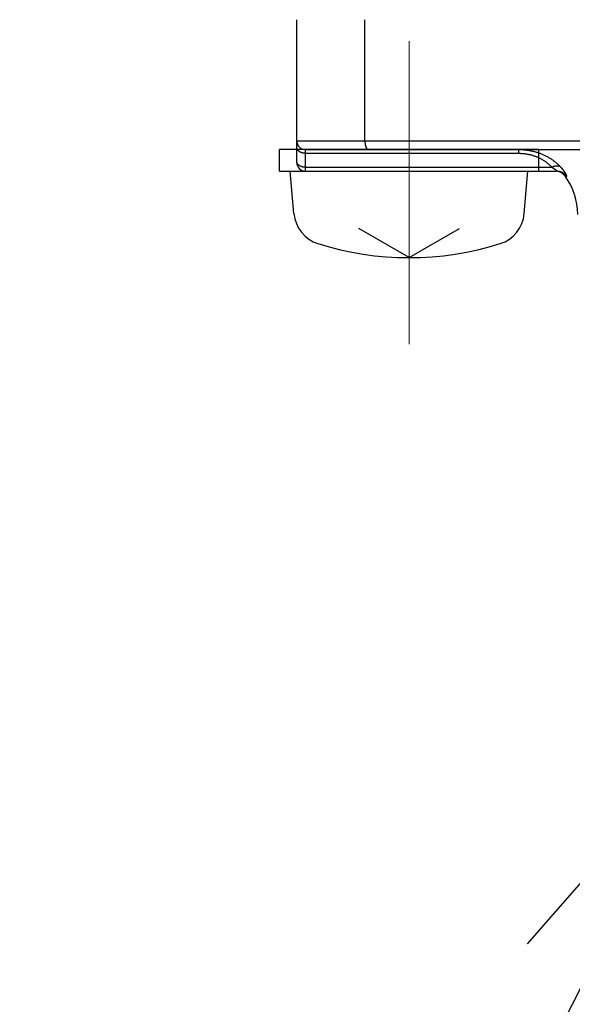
# Model space of a CAD drawing. Header units: millimetres. Extents: x 0 to 1300, y 0 to 891.
# Tile 108 of 141: x 309 to 321, y 535 to 558. Entities that reach past the tile are written whole.
import ezdxf

# ---------------------------------------------------------------- set-up
doc = ezdxf.new("R2010")
doc.units = ezdxf.units.MM
doc.header["$LTSCALE"] = 0.545669
doc.linetypes.add('CENTER', pattern=[50.8, 31.75, -6.35, 6.35, -6.35])
doc.layers.add('NoLayerName_001', color=7, linetype='Continuous')
doc.styles.get("Standard").update_dxf_attribs({"font": 'txt', "bigfont": 'extfont2'})
doc.dimstyles.get("Standard").update_dxf_attribs({"dimtxt": 2.5, "dimasz": 2.5, "dimexe": 1, "dimexo": 1, "dimtad": 1, "dimdec": 3, "dimzin": 0, "dimdsep": 46, "dimtxsty": 'Standard', "dimcen": 2.5, "dimadec": 3, "dimazin": 0, "dimtfac": 0.75, "dimtdec": 3, "dimtmove": 0, "dimatfit": 3, "dimfxl": 1, "dimarcsym": 0})

msp = doc.modelspace()

# ---------------------------------------------------------------- linework, layer by layer
at = {"layer": 'NoLayerName_001', "color": 60, "linetype": 'Continuous', "lineweight": 25}
for p, q in [((315, 554.7), (315, 558)), ((316.5770883, 555.2), (316.5770883, 558)), ((315, 555.2), (340, 555.2)), ((320.6, 555), (314.6, 555)), ((315.2, 554.5), (315.2, 555)), ((315.2, 555), (340.4, 555)), ((315.2, 554.91213203), (320.12698174, 554.91213203)), ((320.12698174, 555), (320.12698174, 554.91213203)), ((320.6, 554.5), (320.6, 555)), ((315.2, 554.58786797), (320.90332831, 554.58786797)), ((315.2, 554.5), (321.00494778, 554.5)), ((321.21834929, 554.375), (321.24729766, 554.375))]:
    msp.add_line(p, q, dxfattribs=at)
at = {"layer": 'NoLayerName_001', "color": 4, "linetype": 'CENTER', "lineweight": 13}
msp.add_line((317.6, 557.5), (317.6, 550.5), dxfattribs=at)
at = {"layer": 'NoLayerName_001', "color": 7, "linetype": 'Continuous', "lineweight": 25}
for p, q in [((314.6, 554.5), (314.6, 555)), ((314.6, 554.5), (320.6, 554.5)), ((314.93590492, 553.51810231), (314.85, 554.5)), ((320.26409508, 553.51810231), (320.35, 554.5)), ((317.6, 552.5), (316.43709891, 553.17140125)), ((317.6, 552.5), (318.76290109, 553.17140125))]:
    msp.add_line(p, q, dxfattribs=at)
at = {"layer": 'NoLayerName_001', "color": 60, "linetype": 'Continuous', "lineweight": 25}
for centre, radius, start, end in [((315.2, 555.2), 0.2, 180, 270), ((315.2, 554.7), 0.2, 180, 270), ((321.00458509, 554.20186254), 0.29813751, 35.501919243, 89.968166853), ((320.97467943, 554.2), 0.3, 35.685334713, 77.930074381), ((320, 553.5), 1.5, 0, 35.685334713)]:
    msp.add_arc(centre, radius, start, end, dxfattribs=at)
at = {"layer": 'NoLayerName_001', "color": 7, "linetype": 'Continuous', "lineweight": 25}
for centre, radius, start, end in [((315.73286068, 553.5878269), 0.8, 185, 252.473221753), ((319.46713932, 553.5878269), 0.8, 287.526778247, 355), ((317.6, 559.5), 7, 252.473221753, 287.526778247)]:
    msp.add_arc(centre, radius, start, end, dxfattribs=at)
at = {"layer": 'NoLayerName_001', "color": 60, "linetype": 'Continuous', "lineweight": 25}
for points, knots in [([(315.2, 554.91213203), (315.19743791, 554.91216682), (315.19230994, 554.91218541), (315.18462105, 554.91251971), (315.17693683, 554.9130389), (315.16926489, 554.91377729), (315.16161248, 554.91472738), (315.15398692, 554.91589287), (315.14639552, 554.91727447), (315.13884559, 554.91887369), (315.13134444, 554.92069182), (315.12389952, 554.92273023), (315.11651873, 554.92498986), (315.10921229, 554.92747656), (315.1019913, 554.93019629), (315.09486704, 554.93315489), (315.08785079, 554.9363582), (315.08095384, 554.93981209), (315.07418747, 554.94352242), (315.06756299, 554.94749504), (315.061092, 554.95173579), (315.05478895, 554.95624763), (315.0486751, 554.96103152), (315.04277887, 554.96608664), (315.03713087, 554.97141015), (315.03176191, 554.97699925), (315.02670279, 554.98285118), (315.02198445, 554.98896323), (315.01763772, 554.99533255), (315.01369568, 555.00195469), (315.01018971, 555.00881696), (315.00714689, 555.01589858), (315.00459947, 555.02317654), (315.00257381, 555.03062283), (315.00111895, 555.03819877), (315.00015853, 555.04585496), (315.00010127, 555.05099203), (315, 555.05355339)], [0, 0, 0, 0, 0.00768699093, 0.01538202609, 0.02308358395, 0.03079027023, 0.03850083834, 0.04621420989, 0.05392949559, 0.06164601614, 0.06936332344, 0.07708122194, 0.08479944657, 0.09251656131, 0.10023144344, 0.1079438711, 0.1156545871, 0.12336536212, 0.1310790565, 0.13879967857, 0.14653243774, 0.15428303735, 0.16204727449, 0.16981412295, 0.17757462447, 0.18532245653, 0.19305430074, 0.2007702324, 0.20847412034, 0.21617385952, 0.22387466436, 0.23157568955, 0.23927888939, 0.24698932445, 0.25470294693, 0.26240879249, 0.27009889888, 0.27009889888, 0.27009889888, 0.27009889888]), ([(316.5770883, 555.2), (316.57709598, 555.19831746), (316.57710003, 555.19495171), (316.57717405, 555.18990283), (316.57728959, 555.18485338), (316.57745465, 555.17980416), (316.57766796, 555.1747559), (316.57793077, 555.16970936), (316.57824363, 555.16466532), (316.57860729, 555.15962451), (316.57902244, 555.15458771), (316.57948979, 555.14955566), (316.58001005, 555.14452913), (316.58058391, 555.13950887), (316.5812121, 555.13449565), (316.5818953, 555.12949021), (316.58263425, 555.12449332), (316.58342953, 555.11950574), (316.58428237, 555.11452835), (316.58519546, 555.10956233), (316.58617122, 555.10460886), (316.58721216, 555.09966914), (316.58832073, 555.09474435), (316.58949948, 555.08983571), (316.59075068, 555.0849445), (316.59207729, 555.08007262), (316.59348469, 555.07522309), (316.59497781, 555.07039919), (316.59656166, 555.06560426), (316.59824124, 555.0608416), (316.60002147, 555.05611475), (316.60190699, 555.05142798), (316.60390918, 555.04678946), (316.60603908, 555.04220839), (316.60830759, 555.03769409), (316.61072589, 555.0332563), (316.61330243, 555.02890618), (316.61605604, 555.02466347), (316.61902335, 555.02056842), (316.62218828, 555.01661413), (316.62454077, 555.01419169), (316.6256879, 555.01295237)], [0, 0, 0, 0, 0.00504768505, 0.01009709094, 0.01514790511, 0.0201998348, 0.02525260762, 0.0303059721, 0.03535969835, 0.04041357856, 0.04546742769, 0.05052108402, 0.05557440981, 0.06062729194, 0.06567964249, 0.07073139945, 0.07578252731, 0.08083301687, 0.08588283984, 0.09093195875, 0.09598042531, 0.10102839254, 0.10607611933, 0.11112397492, 0.11617243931, 0.1212216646, 0.12627114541, 0.13132056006, 0.13636989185, 0.14141945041, 0.14646989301, 0.15152166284, 0.15657353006, 0.16162470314, 0.16667553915, 0.17172766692, 0.17678339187, 0.18184003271, 0.18689504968, 0.19195129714, 0.19701749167, 0.19701749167, 0.19701749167, 0.19701749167]), ([(316.6256879, 555.01295237), (316.62692688, 555.01180166), (316.62932928, 555.00941818), (316.63337652, 555.00634377), (316.63772836, 555.00369482), (316.64241644, 555.00168554), (316.64733942, 555.00025788), (316.65074117, 555.00015593), (316.65241962, 555)], [0, 0, 0, 0, 0.005072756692, 0.010138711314, 0.015210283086, 0.020314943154, 0.02541283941, 0.030469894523, 0.030469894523, 0.030469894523, 0.030469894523]), ([(320.12698174, 555), (320.13907148, 554.99985442), (320.16326239, 554.99977449), (320.19953406, 554.99838588), (320.23578146, 554.99622796), (320.27197656, 554.99315608), (320.30809273, 554.98919835), (320.34410297, 554.98433652), (320.37998037, 554.97856482), (320.41569787, 554.97187401), (320.45122788, 554.96425642), (320.4865437, 554.95571147), (320.52161828, 554.94623823), (320.55642447, 554.93583589), (320.59093516, 554.92450363), (320.62512319, 554.91224057), (320.65896147, 554.89904607), (320.69242198, 554.88491882), (320.72547684, 554.86986217), (320.75809973, 554.85388627), (320.79026315, 554.83700037), (320.82193962, 554.81921406), (320.85310168, 554.80053686), (320.88372182, 554.78097827), (320.91377227, 554.760548), (320.94322366, 554.73925704), (320.97205465, 554.71713091), (321.0002398, 554.69419279), (321.02776403, 554.67047633), (321.05457284, 554.64597698), (321.08075866, 554.62083265), (321.09750352, 554.60337071), (321.10596148, 554.5947306)], [0, 0, 0, 0, 0.0362718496, 0.072566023, 0.1088768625, 0.1451993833, 0.1815293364, 0.2178632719, 0.2541986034, 0.2905336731, 0.3268674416, 0.3631984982, 0.3995257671, 0.435848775, 0.4721677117, 0.5084834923, 0.5447978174, 0.5811131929, 0.6174311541, 0.6537512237, 0.6900730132, 0.7263964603, 0.7627218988, 0.7990501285, 0.8353824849, 0.8717198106, 0.9080590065, 0.9443955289, 0.9807243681, 1.0170401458, 1.0533372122, 1.0896097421, 1.0896097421, 1.0896097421, 1.0896097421]), ([(320.12698174, 554.91213203), (320.13659307, 554.91201779), (320.15582487, 554.91195379), (320.18466172, 554.91086978), (320.2134806, 554.90918365), (320.24225941, 554.90678059), (320.27097713, 554.90368007), (320.29961245, 554.89986553), (320.32814412, 554.89533008), (320.3565508, 554.89006431), (320.38481025, 554.88405934), (320.41290048, 554.87731222), (320.44079893, 554.86982076), (320.46848282, 554.86158263), (320.49592937, 554.85259554), (320.52311578, 554.84285718), (320.55001928, 554.83236529), (320.57661666, 554.82111759), (320.60288343, 554.80911315), (320.62879629, 554.79635814), (320.6543306, 554.78285869), (320.67946155, 554.76862118), (320.70416435, 554.75365195), (320.72841408, 554.73795725), (320.75218612, 554.72154385), (320.77545326, 554.70441767), (320.79819705, 554.68659977), (320.82039808, 554.66811271), (320.84204472, 554.64898676), (320.86309271, 554.62922161), (320.88362007, 554.60893182), (320.89671135, 554.59484019), (320.90332831, 554.58786797)], [0, 0, 0, 0, 0.02883601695, 0.05769030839, 0.08655800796, 0.11543493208, 0.14431763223, 0.17320344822, 0.20209056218, 0.23097805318, 0.25986560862, 0.28875187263, 0.31763545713, 0.34651560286, 0.37539223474, 0.40426601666, 0.43313840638, 0.46201170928, 0.49088794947, 0.51976626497, 0.54864556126, 0.57752522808, 0.60640520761, 0.6352860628, 0.66416904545, 0.69305572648, 0.72194469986, 0.7508324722, 0.77971491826, 0.808587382, 0.83744476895, 0.86628163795, 0.86628163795, 0.86628163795, 0.86628163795]), ([(315.10000122, 554.60681633), (315.09829024, 554.60753951), (315.09485379, 554.60895604), (315.08977608, 554.61126399), (315.08474839, 554.61368509), (315.0797849, 554.61624057), (315.07488946, 554.61892688), (315.07006869, 554.62174715), (315.06532847, 554.6247027), (315.06067493, 554.62779534), (315.05611454, 554.63102629), (315.0516551, 554.63439678), (315.04730586, 554.6379081), (315.04307641, 554.64156107), (315.0389764, 554.64535656), (315.03501545, 554.64929541), (315.03120322, 554.65337848), (315.02754949, 554.65760648), (315.02406503, 554.66197884), (315.02076161, 554.66649281), (315.0176524, 554.67114412), (315.01475103, 554.67592798), (315.01207113, 554.68083958), (315.00962642, 554.68587414), (315.00743042, 554.69102662), (315.00549867, 554.69628997), (315.00384025, 554.70165063), (315.00246388, 554.70709122), (315.00137481, 554.71259333), (315.00059557, 554.71813879), (315.0000839, 554.72370819), (315.00005378, 554.72743152), (315, 554.72928932)], [0, 0, 0, 0, 0.00557262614, 0.01114973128, 0.01672994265, 0.02231219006, 0.02789572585, 0.03348014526, 0.03906540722, 0.04465185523, 0.05024014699, 0.05582965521, 0.06141875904, 0.06700641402, 0.07259225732, 0.0781766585, 0.0837607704, 0.08934657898, 0.09493639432, 0.10052910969, 0.10612254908, 0.11171558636, 0.11730826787, 0.12290192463, 0.12849928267, 0.13410398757, 0.13971445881, 0.14532557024, 0.15093266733, 0.15653184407, 0.16212016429, 0.16769589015, 0.16769589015, 0.16769589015, 0.16769589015]), ([(315.2, 554.58786797), (315.19829829, 554.58788362), (315.19489468, 554.58789204), (315.1897909, 554.588042), (315.18468929, 554.5882737), (315.17959004, 554.58860162), (315.17449337, 554.58902148), (315.1694002, 554.58953386), (315.16431246, 554.59013916), (315.15923292, 554.59083821), (315.15416452, 554.5916317), (315.14911024, 554.59252035), (315.14407304, 554.59350489), (315.13905587, 554.59458601), (315.13406171, 554.59576444), (315.12909351, 554.59704092), (315.12415422, 554.59841607), (315.11924691, 554.59989093), (315.11437408, 554.60146503), (315.10954046, 554.60314351), (315.10474241, 554.60491059), (315.10158446, 554.60618972), (315.10000122, 554.60681633)], [0, 0, 0, 0, 0.00510533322, 0.0102102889, 0.01531645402, 0.02042539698, 0.02553866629, 0.03065745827, 0.03578117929, 0.04090867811, 0.04603885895, 0.05117068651, 0.05630319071, 0.06143547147, 0.06656670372, 0.07169614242, 0.07682312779, 0.08194709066, 0.08706755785, 0.09218415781, 0.09729662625, 0.10240481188, 0.10240481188, 0.10240481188, 0.10240481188]), ([(320.90346598, 554.58786547), (320.904166, 554.5874842), (320.90556706, 554.58672352), (320.9076626, 554.58557137), (320.90975447, 554.58441249), (320.91184193, 554.58324563), (320.91392511, 554.58207105), (320.91600387, 554.58088863), (320.91807816, 554.57969832), (320.92014791, 554.57850007), (320.92221305, 554.57729383), (320.9242735, 554.57607954), (320.92632919, 554.57485716), (320.92838006, 554.57362662), (320.93042603, 554.57238789), (320.93246698, 554.57114085), (320.93450269, 554.56988529), (320.93653299, 554.56862099), (320.93855767, 554.56734778), (320.94057654, 554.56606546), (320.94258941, 554.56477381), (320.94459607, 554.56347266), (320.94659633, 554.5621618), (320.94859001, 554.56084104), (320.95057689, 554.55951017), (320.95255679, 554.55816901), (320.95452951, 554.55681736), (320.95649481, 554.55545495), (320.9584524, 554.55408148), (320.96040203, 554.55269667), (320.96234341, 554.55130022), (320.96427629, 554.54989185), (320.96620039, 554.54847125), (320.96811544, 554.54703816), (320.97002117, 554.54559226), (320.97191733, 554.54413328), (320.97380357, 554.54266091), (320.97567964, 554.54117508), (320.97754394, 554.53967428), (320.97939761, 554.53816047), (320.98062032, 554.53713557), (320.98123327, 554.53662512)], [0, 0, 0, 0, 0.002391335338, 0.004782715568, 0.007174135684, 0.009565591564, 0.011957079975, 0.014348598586, 0.016740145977, 0.019131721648, 0.021523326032, 0.023914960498, 0.026306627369, 0.028698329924, 0.031090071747, 0.033481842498, 0.035873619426, 0.038265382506, 0.040657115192, 0.043048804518, 0.045440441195, 0.047832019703, 0.050223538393, 0.052614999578, 0.055006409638, 0.05739777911, 0.059789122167, 0.062180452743, 0.064571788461, 0.066963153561, 0.069354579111, 0.071746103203, 0.074137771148, 0.076529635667, 0.078921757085, 0.081314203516, 0.08370705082, 0.086100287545, 0.088493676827, 0.090886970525, 0.093279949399, 0.093279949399, 0.093279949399, 0.093279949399]), ([(321.10608223, 554.59463321), (321.10410818, 554.59589958), (321.1002129, 554.59852742), (321.09402157, 554.60191733), (321.08765705, 554.60498971), (321.08111201, 554.60769067), (321.07442934, 554.61004283), (321.06763789, 554.61204848), (321.06076508, 554.61371579), (321.05383111, 554.6150561), (321.04685015, 554.61608469), (321.03983395, 554.61681699), (321.03279425, 554.61726851), (321.0257428, 554.61745472), (321.01869111, 554.61739095), (321.01164868, 554.61709297), (321.00462236, 554.61657138), (320.99761664, 554.61583555), (320.99063513, 554.61489512), (320.98368148, 554.61375965), (320.97675928, 554.61243872), (320.96987216, 554.6109419), (320.96302365, 554.60927866), (320.95621642, 554.60745858), (320.94945293, 554.60548752), (320.94273501, 554.60337047), (320.93606408, 554.60111263), (320.92944176, 554.5987187), (320.92286895, 554.59619506), (320.91634932, 554.59354194), (320.90987618, 554.59078239), (320.90561178, 554.58882986), (320.90347379, 554.58786797)], [0, 0, 0, 0, 0.00703598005, 0.01408653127, 0.02115247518, 0.02823085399, 0.03531541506, 0.04239707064, 0.04946597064, 0.05652376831, 0.06357658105, 0.07062831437, 0.07768076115, 0.0847337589, 0.09178534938, 0.09883255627, 0.10587623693, 0.11291888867, 0.11996218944, 0.12700702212, 0.13405351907, 0.14110110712, 0.14814855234, 0.15519430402, 0.16223838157, 0.16928135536, 0.17632351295, 0.18336486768, 0.19040517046, 0.19744392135, 0.20448038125, 0.21151358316, 0.21151358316, 0.21151358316, 0.21151358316]), ([(321.18235312, 554.50417964), (321.18159309, 554.50520295), (321.1800765, 554.50725213), (321.1777809, 554.51031047), (321.17547321, 554.51335965), (321.17315144, 554.51639809), (321.17081641, 554.51942631), (321.16846814, 554.52244426), (321.16610687, 554.52545204), (321.16373277, 554.52844971), (321.16134603, 554.53143736), (321.15894684, 554.53441504), (321.15653539, 554.53738285), (321.15411186, 554.54034085), (321.15167645, 554.54328911), (321.14922934, 554.54622771), (321.14677071, 554.54915672), (321.14430077, 554.55207622), (321.14181969, 554.55498628), (321.13932765, 554.55788696), (321.13682471, 554.56077824), (321.13431093, 554.56366009), (321.13178638, 554.56653249), (321.12925113, 554.56939542), (321.12670524, 554.57224886), (321.12414878, 554.57509279), (321.12158182, 554.57792719), (321.11900442, 554.58075204), (321.11641663, 554.58356728), (321.11381863, 554.58637302), (321.11121005, 554.58916882), (321.10859256, 554.59195617), (321.10683767, 554.59380502), (321.10596148, 554.5947306)], [0, 0, 0, 0, 0.00382402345, 0.00764803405, 0.01147202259, 0.01529597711, 0.01911989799, 0.02294380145, 0.02676770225, 0.03059161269, 0.03441554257, 0.03823949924, 0.04206348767, 0.04588751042, 0.04971156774, 0.05353565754, 0.05735977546, 0.06118391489, 0.06500806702, 0.06883222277, 0.07265637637, 0.07648052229, 0.08030465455, 0.08412876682, 0.08795285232, 0.0917769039, 0.09560091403, 0.09942487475, 0.10324877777, 0.10707261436, 0.11089637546, 0.11472005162, 0.11854363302, 0.11854363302, 0.11854363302, 0.11854363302]), ([(320.98123327, 554.53662512), (320.98184139, 554.5361092), (320.98306109, 554.53508173), (320.9848687, 554.53351537), (320.98666155, 554.53193337), (320.98843633, 554.53033236), (320.99019267, 554.52871239), (320.99192938, 554.52707229), (320.99364375, 554.52540898), (320.99533326, 554.5237194), (320.99699536, 554.52200042), (320.99862755, 554.52024898), (321.00022721, 554.51846186), (321.00179149, 554.51663702), (321.00331405, 554.51477342), (321.0047644, 554.51285579), (321.00611391, 554.51087277), (321.00732111, 554.50881235), (321.00838943, 554.50666214), (321.00912785, 554.50440273), (321.009223, 554.50184346), (321.00717942, 554.50002646), (321.00553561, 554.50011821), (321.0047453, 554.50000001)], [0, 0, 0, 0, 0.002392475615, 0.004784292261, 0.007175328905, 0.009565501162, 0.011954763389, 0.014343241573, 0.016731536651, 0.019120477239, 0.021511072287, 0.0239045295, 0.026302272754, 0.028705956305, 0.031114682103, 0.033520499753, 0.035917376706, 0.038304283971, 0.040686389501, 0.043086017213, 0.045482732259, 0.047855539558, 0.050252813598, 0.050252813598, 0.050252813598, 0.050252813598]), ([(321.24729766, 554.375), (321.24825984, 554.37574827), (321.25104017, 554.37686207), (321.25032088, 554.38125228), (321.24990513, 554.38490015), (321.24891769, 554.38863896), (321.2477831, 554.39227763), (321.24649659, 554.39589263), (321.24511998, 554.39946201), (321.24365975, 554.40299382), (321.24213478, 554.40649777), (321.24055154, 554.4099782), (321.23891688, 554.41343622), (321.23723821, 554.4168732), (321.23552068, 554.42029023), (321.23376667, 554.42368799), (321.23197881, 554.42706774), (321.23015975, 554.43043075), (321.22831162, 554.43377802), (321.22643594, 554.4371101), (321.22453433, 554.44042761), (321.2226084, 554.44373114), (321.22065978, 554.44702135), (321.21868915, 554.45029844), (321.21669708, 554.4535626), (321.21468417, 554.45681401), (321.212651, 554.46005288), (321.21059818, 554.46327943), (321.20852627, 554.46649384), (321.20643589, 554.46969632), (321.2043276, 554.47288707), (321.20220201, 554.4760663), (321.20005971, 554.47923422), (321.19790114, 554.482391), (321.19572652, 554.48553667), (321.1935361, 554.48867131), (321.1913301, 554.49179495), (321.18910891, 554.4949078), (321.18687217, 554.49800947), (321.1846224, 554.50110171), (321.18310836, 554.5031528), (321.18235312, 554.50417964)], [0, 0, 0, 0, 0.00365666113, 0.00757763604, 0.01137650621, 0.01517658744, 0.01901428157, 0.02285067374, 0.02667422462, 0.03049322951, 0.03431426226, 0.03813815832, 0.04196352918, 0.04578871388, 0.04961291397, 0.05343650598, 0.0572598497, 0.0610832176, 0.06490674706, 0.0687304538, 0.0725543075, 0.07637823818, 0.08020216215, 0.08402609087, 0.08785006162, 0.09167409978, 0.09549821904, 0.09932242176, 0.10314669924, 0.10697103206, 0.11079539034, 0.1146197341, 0.11844401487, 0.12226821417, 0.12609235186, 0.12991644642, 0.13374051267, 0.13756456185, 0.14138860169, 0.14521263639, 0.14903666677, 0.14903666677, 0.14903666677, 0.14903666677])]:
    msp.add_open_spline(points, degree=3, knots=knots, dxfattribs=at)

# ---------------------------------------------------------------- leaders
at = {"layer": 'NoLayerName_001', "color": 3, "linetype": 'Continuous', "lineweight": 13, "annotation_type": 0, "has_hookline": 1, "hookline_direction": 1, "text_width": 80.10500505}
msp.add_leader([(324.42520057, 541.3), (303.80403984, 500.38113062), (297.80403984, 500.38113062)], dimstyle='Standard', override={"dimtxt": 10.5, "dimasz": 6, "dimldrblk": 'OPEN30'}, dxfattribs=at)

doc.saveas('drawing.dxf')
